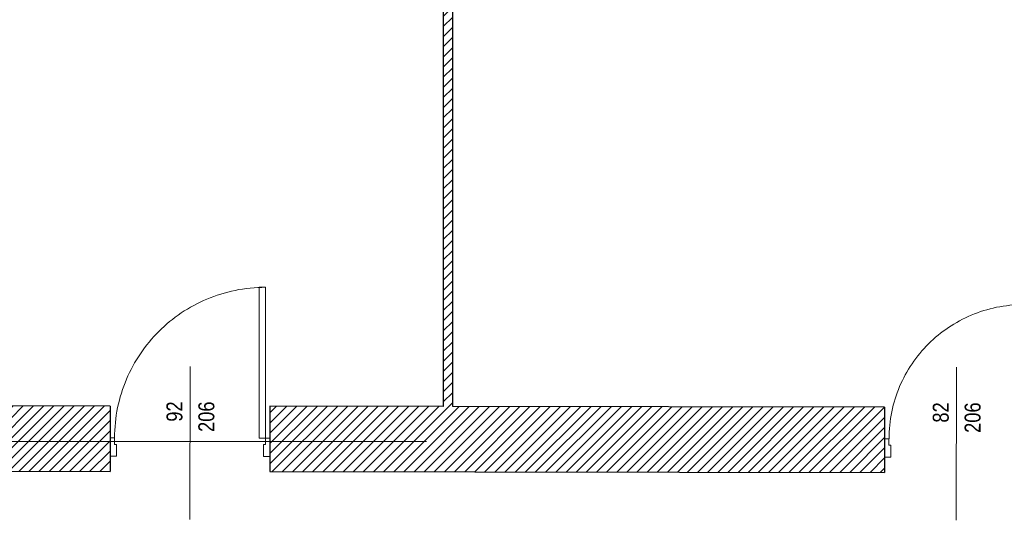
# Model space of a CAD drawing. Header units: millimetres. Extents: x -21056 to 421, y 9759 to 15589.
# Tile 114 of 120: x -1216 to -598, y 10673 to 10987. Entities that reach past the tile are written whole.
import ezdxf
from ezdxf.enums import TextEntityAlignment as Align

# ---------------------------------------------------------------- set-up
doc = ezdxf.new("R2010")
doc.units = ezdxf.units.MM
doc.header["$LTSCALE"] = 25
doc.header["$MEASUREMENT"] = 0
doc.linetypes.add('Kropki i Kreski', pattern=[670.277762, 352.777767, -176.388884, 0, -141.111112])
doc.linetypes.add('Przerywana', pattern=[240, 120, -120])
for name, color, linetype in [('Drzwi ArchiCAD', 7, 'Continuous'), ('Konstrukcja - Siatki mod', 7, 'Continuous'), ('KR_INW', 7, 'Continuous'), ('Znaczniki drzwi ArchiCADa', 7, 'Continuous')]:
    doc.layers.add(name, color=color, linetype=linetype)
for name, color, linetype, lineweight in [('Drzwi ArchiCAD_Nr_pióra__1', 7, 'Continuous', 13), ('Drzwi ArchiCAD_Nr_pióra__27', 7, 'Continuous', 25), ('Konstrukcja - Siatki mod_Nr_pióra__48', 1, 'Continuous', 15), ('KR_INW_Nr_pióra__101', 252, 'Continuous', 5), ('KR_INW_Nr_pióra__27', 7, 'Continuous', 25), ('Znaczniki drzwi ArchiCADa_Nr_pióra__20', 1, 'Continuous', 13), ('Znaczniki drzwi ArchiCADa_Nr_pióra__7', 7, 'Continuous', 13)]:
    doc.layers.add(name, color=color, linetype=linetype, lineweight=lineweight)
doc.styles.add('GENERATED_STYLE_1', font='ARIALN.TTF')
pattern_1 = [(45, (0, 0), (-31.819804, 31.819804), [])]

# ---------------------------------------------------------------- blocks, each defined once
blk = doc.blocks.new('Drzwi 19_8')
at = {"layer": 'Drzwi ArchiCAD_Nr_pióra__1', "linetype": 'Continuous'}
for p, q in [((381.8, 0), (381.8, 843.5)), ((381.8, 843.5), (421.8, 843.5)), ((421.8, 843.5), (421.8, 0)), ((-421.8, 0), (-449.8, 0)), ((-449.8, 0), (-449.8, -115)), ((-421.8, -40), (-421.8, 0)), ((421.8, 0), (381.8, 0)), ((449.8, 0), (421.8, 0)), ((421.8, 0), (421.8, -40)), ((449.8, -115), (449.8, 0)), ((-409.8, -40), (-421.8, -40)), ((-409.8, -115), (-409.8, -40)), ((421.8, -40), (409.8, -40)), ((409.8, -40), (409.8, -115)), ((-449.8, -115), (-409.8, -115)), ((409.8, -115), (449.8, -115))]:
    blk.add_line(p, q, dxfattribs=at)
at = {"layer": 'Drzwi ArchiCAD_Nr_pióra__1', "linetype": 'Przerywana'}
blk.add_arc((421.8, 0), 843.5, 90, 180, dxfattribs=at)
at = {"layer": 'Drzwi ArchiCAD_Nr_pióra__27', "linetype": 'Continuous'}
for p, q in [((-449.8, 0), (-449.8, -115)), ((449.8, 0), (449.8, -115))]:
    blk.add_line(p, q, dxfattribs=at)
blk = doc.blocks.new('Znacznik Wym 19_15')
at = {"layer": 'Znaczniki drzwi ArchiCADa_Nr_pióra__20', "linetype": 'Continuous'}
blk.add_line((0, 250), (0, -710), dxfattribs=at)
at = {"layer": 'Znaczniki drzwi ArchiCADa_Nr_pióra__7', "style": 'GENERATED_STYLE_1'}
for tag, p in [('AC_MarkerText_2', (-17.6, -97.4)), ('AC_MarkerText_3', (182.4, -161.4))]:
    blk.add_attdef(tag, text='', height=100, rotation=90, dxfattribs=at).set_placement(p, align=Align.BOTTOM_LEFT)
blk = doc.blocks.new('Drzwi 19_9')
at = {"layer": 'Drzwi ArchiCAD_Nr_pióra__1', "linetype": 'Continuous'}
for p, q in [((433.1, 0), (433.1, 946.2)), ((433.1, 946.2), (473.1, 946.2)), ((473.1, 946.2), (473.1, 0)), ((-473.1, 0), (-501.1, 0)), ((-501.1, 0), (-501.1, -115)), ((-473.1, -40), (-473.1, 0)), ((473.1, 0), (433.1, 0)), ((501.1, 0), (473.1, 0)), ((473.1, 0), (473.1, -40)), ((501.1, -115), (501.1, 0)), ((-461.1, -40), (-473.1, -40)), ((-461.1, -115), (-461.1, -40)), ((473.1, -40), (461.1, -40)), ((461.1, -40), (461.1, -115)), ((-501.1, -115), (-461.1, -115)), ((461.1, -115), (501.1, -115))]:
    blk.add_line(p, q, dxfattribs=at)
at = {"layer": 'Drzwi ArchiCAD_Nr_pióra__1', "linetype": 'Przerywana'}
blk.add_arc((473.1, 0), 946.2, 90, 180, dxfattribs=at)
at = {"layer": 'Drzwi ArchiCAD_Nr_pióra__27', "linetype": 'Continuous'}
for p, q in [((-501.1, 0), (-501.1, -115)), ((501.1, 0), (501.1, -115))]:
    blk.add_line(p, q, dxfattribs=at)
blk = doc.blocks.new('Ściana_25', base_point=(230442, 115191.6))
at = {"layer": 'KR_INW_Nr_pióra__101', "linetype": 'Continuous'}
h = blk.add_hatch(dxfattribs=at)
h.set_pattern_fill('Cegła_licówka', color=256, style=0, pattern_type=2)
h.set_pattern_definition(pattern_1)
h.paths.add_polyline_path([(231142, 115190.7), (236098.8, 115184.7), (236098.9, 115279.7), (236099.1, 115394.7), (236099.3, 115594.7), (231142.5, 115600.7)])
h = blk.add_hatch(dxfattribs=at)
h.set_pattern_fill('Cegła_licówka', color=256, style=0, pattern_type=2)
h.set_pattern_definition(pattern_1)
h.paths.add_polyline_path([(237101.1, 115183.5), (240955.6, 115178.8), (240955.7, 115273.8), (240955.9, 115388.8), (240956.1, 115588.8), (237101.6, 115593.5), (237101.3, 115393.5), (237101.2, 115278.5)])
at = {"layer": 'KR_INW_Nr_pióra__27', "linetype": 'Continuous'}
for p, q in [((236099.3, 115594.7), (236099.1, 115394.7)), ((237101.6, 115593.5), (237101.3, 115393.5)), ((240956.1, 115588.8), (240955.9, 115388.8)), ((236099.1, 115394.7), (236098.9, 115279.7)), ((237101.3, 115393.5), (237101.2, 115278.5)), ((240955.9, 115388.8), (240955.7, 115273.8)), ((236098.9, 115279.7), (236098.8, 115184.7)), ((237101.2, 115278.5), (237101.1, 115183.5)), ((240955.7, 115273.8), (240955.6, 115178.8))]:
    blk.add_line(p, q, dxfattribs=at)
at = {"layer": 'KR_INW_Nr_pióra__27', "linetype": 'Continuous', "flags": 128}
for points in [[(236099.3, 115594.7), (235122.2, 115595.9)], [(238188.7, 115592.2), (237101.6, 115593.5)], [(240956.1, 115588.8), (238248.7, 115592.1)], [(231142, 115190.7), (236098.8, 115184.7)], [(237101.1, 115183.5), (240955.6, 115178.8)]]:
    blk.add_lwpolyline(points, dxfattribs=at)
at = {"layer": 'Drzwi ArchiCAD', "linetype": 'Continuous', "zscale": 1000, "rotation": 359.9303963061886}
for name, p in [('Drzwi 19_9', (236600.2, 115394.1)), ('Drzwi 19_8', (241405.6, 115388.3))]:
    blk.add_blockref(name, p, dxfattribs=at)
at = {"layer": 'Znaczniki drzwi ArchiCADa', "color": 14, "lineweight": 13, "true_color": 0xb00000}
ref = blk.add_blockref('Znacznik Wym 19_15', (236600.4, 115594.1), dxfattribs=dict(at, rotation=359.9303963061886))
ref.add_attrib('AC_MarkerText_2', '92', dxfattribs={"layer": 'Znaczniki drzwi ArchiCADa_Nr_pióra__7', "color": 7, "height": 100, "rotation": 89.9304, "style": 'GENERATED_STYLE_1'}).set_placement((236582.6, 115496.8), align=Align.BOTTOM_LEFT)
ref.add_attrib('AC_MarkerText_3', '206', dxfattribs={"layer": 'Znaczniki drzwi ArchiCADa_Nr_pióra__7', "color": 7, "height": 100, "rotation": 89.9304, "style": 'GENERATED_STYLE_1'}).set_placement((236782.6, 115432.5), align=Align.BOTTOM_LEFT)
ref = blk.add_blockref('Znacznik Wym 19_15', (241405.9, 115588.3), dxfattribs=dict(at, rotation=359.9303963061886))
ref.add_attrib('AC_MarkerText_2', '82', dxfattribs={"layer": 'Znaczniki drzwi ArchiCADa_Nr_pióra__7', "color": 7, "height": 100, "rotation": 89.9304, "style": 'GENERATED_STYLE_1'}).set_placement((241388.1, 115490.9), align=Align.BOTTOM_LEFT)
ref.add_attrib('AC_MarkerText_3', '206', dxfattribs={"layer": 'Znaczniki drzwi ArchiCADa_Nr_pióra__7', "color": 7, "height": 100, "rotation": 89.9304, "style": 'GENERATED_STYLE_1'}).set_placement((241588, 115426.7), align=Align.BOTTOM_LEFT)
blk = doc.blocks.new('Ściana_69', base_point=(238188.7, 121675.6))
at = {"layer": 'KR_INW_Nr_pióra__101', "linetype": 'Continuous'}
h = blk.add_hatch(dxfattribs=at)
h.set_pattern_fill('Cegła_licówka', color=256, style=0, pattern_type=2)
h.set_pattern_definition(pattern_1)
h.paths.add_polyline_path([(238188.7, 121145.6), (238188.7, 115592.2), (238248.7, 115592.1), (238248.7, 121145.6)])
at = {"layer": 'KR_INW_Nr_pióra__27', "linetype": 'Continuous', "flags": 128}
for points in [[(238188.7, 121145.6), (238188.7, 115592.2)], [(238248.7, 115592.1), (238248.7, 121145.6)]]:
    blk.add_lwpolyline(points, dxfattribs=at)
blk = doc.blocks.new('Standardowy znacznik siatki_8')
at = {"layer": 'Konstrukcja - Siatki mod_Nr_pióra__48', "linetype": 'Kropki i Kreski'}
blk.add_line((1000, 0), (72912, 0), dxfattribs=at)

msp = doc.modelspace()

# ---------------------------------------------------------------- block references
at = {"layer": 'Konstrukcja - Siatki mod', "color": 8, "linetype": 'Continuous', "lineweight": 13, "xscale": 0.1, "yscale": 0.1, "zscale": 100}
msp.add_blockref('Standardowy znacznik siatki_8', (-6969.92, 10722.14), dxfattribs=at)
at = {"layer": 'KR_INW', "xscale": 0.1, "yscale": 0.1, "zscale": 0.1}
for name, p in [('Ściana_69', (-949.98, 11352.49)), ('Ściana_25', (-1724.65, 10704.08))]:
    msp.add_blockref(name, p, dxfattribs=at)

doc.saveas('drawing.dxf')
